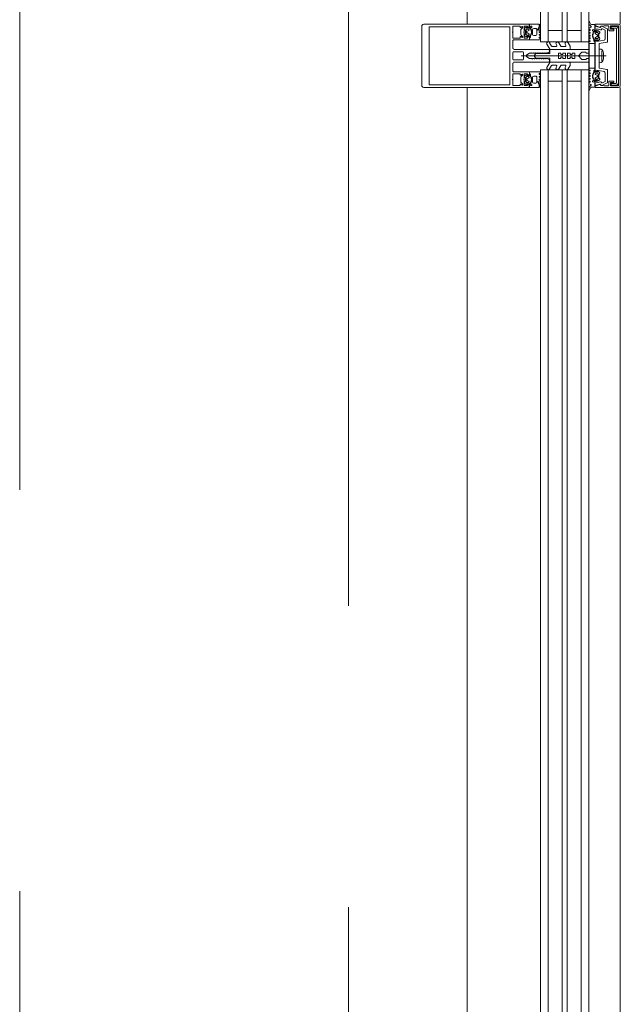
# Model space of a CAD drawing. Header units: centimetres. Extents: x -2424 to 2319, y 5 to 3760.
# Tile 58 of 117: x -613 to -565, y 1605 to 1683. Entities that reach past the tile are written whole.
import ezdxf

# ---------------------------------------------------------------- set-up
doc = ezdxf.new("R2010")
doc.units = ezdxf.units.CM
doc.linetypes.add('Hidden', pattern=[71.4375, 47.625, -23.8125])
doc.linetypes.add('Oś', pattern=[222.25, 127, -31.75, 31.75, -31.75])
for name, color, linetype, lineweight in [('A-DETL', 90, 'Continuous', 9), ('A-DETL-GENF', 92, 'Continuous', 9), ('A-GLAZ-CURT', 52, 'Continuous', 13), ('A-GLAZ-CWMG', 51, 'Continuous', 13), ('S-GRID', 1, 'Continuous', 13)]:
    doc.layers.add(name, color=color, linetype=linetype, lineweight=lineweight)

msp = doc.modelspace()

# ---------------------------------------------------------------- linework, layer by layer
at = {"layer": 'A-DETL', "color": 251, "linetype": 'Hidden', "lineweight": 9}
msp.add_line((-586.623, 1827.326), (-586.623, 1391.326), dxfattribs=at)
at = {"layer": 'A-DETL-GENF', "color": 251, "lineweight": 9, "extrusion": (0, 0, -1)}
for p, q in [((-580.823, 1677.976), (-580.823, 1682.676)), ((-580.673, 1682.826), (-579.291, 1682.826)), ((-579.823, 1682.826), (-574.163, 1682.826)), ((-579.767, 1682.616), (-574.163, 1682.616)), ((-572.675, 1682.502), (-572.577, 1682.584)), ((-572.303, 1682.555), (-572.303, 1682.616)), ((-572.243, 1682.616), (-572.243, 1682.487)), ((-572.182, 1682.553), (-572.133, 1682.581)), ((-571.552, 1682.636), (-571.65, 1682.415)), ((-571.543, 1682.806), (-571.543, 1682.677)), ((-571.513, 1682.681), (-571.513, 1682.742)), ((-571.453, 1682.802), (-571.443, 1682.802)), ((-567.622, 1682.925), (-567.622, 1683.013)), ((-567.606, 1682.501), (-567.453, 1682.588)), ((-566.589, 1682.67), (-566.162, 1682.471)), ((-566.033, 1682.646), (-566.033, 1682.366)), ((-565.123, 1677.976), (-565.123, 1682.676)), ((-572.993, 1682.373), (-572.993, 1682.039)), ((-572.858, 1682.55), (-572.964, 1682.444)), ((-572.964, 1681.968), (-572.858, 1681.862)), ((-572.577, 1681.828), (-572.675, 1681.909)), ((-572.623, 1682.091), (-572.623, 1682.321)), ((-572.563, 1682.276), (-572.563, 1682.396)), ((-572.563, 1682.016), (-572.563, 1682.136)), ((-572.358, 1682.342), (-572.518, 1682.25)), ((-572.518, 1682.162), (-572.358, 1682.069)), ((-572.513, 1682.446), (-572.393, 1682.446)), ((-572.393, 1681.966), (-572.513, 1681.966)), ((-572.343, 1682.396), (-572.343, 1682.368)), ((-572.343, 1682.043), (-572.343, 1682.016)), ((-572.303, 1681.79), (-572.303, 1681.855)), ((-572.185, 1682.433), (-572.2, 1682.434)), ((-572.191, 1681.971), (-572.198, 1681.985)), ((-572.179, 1682.028), (-572.159, 1682.033)), ((-572.174, 1682.373), (-572.163, 1682.392)), ((-572.143, 1682.323), (-572.156, 1682.328)), ((-572.144, 1682.082), (-572.154, 1682.093)), ((-572.146, 1682.141), (-572.129, 1682.151)), ((-572.145, 1682.259), (-572.131, 1682.273)), ((-572.128, 1682.203), (-572.14, 1682.21)), ((-572.063, 1682.026), (-572.063, 1682.386)), ((-571.963, 1682.486), (-571.813, 1682.486)), ((-571.813, 1681.926), (-571.963, 1681.926)), ((-571.713, 1682.386), (-571.713, 1682.026)), ((-571.438, 1682.07), (-571.523, 1682.021)), ((-571.523, 1681.95), (-571.438, 1681.902)), ((-571.438, 1681.85), (-571.523, 1681.801)), ((-571.518, 1682.168), (-571.438, 1682.122)), ((-567.521, 1682.399), (-567.606, 1682.449)), ((-567.606, 1682.281), (-567.521, 1682.331)), ((-567.521, 1682.179), (-567.606, 1682.229)), ((-567.606, 1682.061), (-567.521, 1682.111)), ((-567.52, 1681.96), (-567.606, 1682.01)), ((-567.606, 1681.841), (-567.521, 1681.891)), ((-567.52, 1681.739), (-567.606, 1681.79)), ((-567.307, 1681.93), (-567.319, 1681.922)), ((-567.317, 1681.871), (-567.3, 1681.861)), ((-567.316, 1681.993), (-567.302, 1681.979)), ((-567.313, 1682.301), (-567.265, 1682.273)), ((-567.29, 1682.048), (-567.304, 1682.043)), ((-567.292, 1681.813), (-567.302, 1681.802)), ((-567.283, 1682.112), (-567.272, 1682.093)), ((-567.247, 1682.154), (-567.261, 1682.153)), ((-567.203, 1682.207), (-567.203, 1682.336)), ((-567.143, 1682.336), (-567.143, 1682.275)), ((-567.103, 1682.116), (-567.103, 1682.088)), ((-567.088, 1682.062), (-566.928, 1681.97)), ((-566.928, 1681.882), (-567.088, 1681.789)), ((-566.933, 1682.166), (-567.053, 1682.166)), ((-566.883, 1681.996), (-566.883, 1682.116)), ((-566.883, 1681.736), (-566.883, 1681.856)), ((-566.869, 1682.304), (-566.772, 1682.222)), ((-566.823, 1682.041), (-566.823, 1681.811)), ((-566.371, 1682.381), (-566.534, 1682.457)), ((-566.313, 1681.668), (-566.313, 1682.29)), ((-566.133, 1682.426), (-566.133, 1681.465)), ((-565.429, 1678.191), (-565.429, 1682.461)), ((-565.279, 1682.451), (-565.279, 1678.201)), ((-573.573, 1681.586), (-572.363, 1681.586)), ((-571.523, 1681.73), (-571.438, 1681.681)), ((-570.931, 1681.238), (-570.708, 1680.851)), ((-570.563, 1681.101), (-570.715, 1681.363)), ((-570.194, 1681.076), (-570.52, 1681.076)), ((-570.201, 1681.238), (-570.151, 1681.151)), ((-569.833, 1681.101), (-569.985, 1681.363)), ((-569.469, 1681.076), (-569.79, 1681.076)), ((-569.476, 1681.238), (-569.425, 1681.151)), ((-569.1, 1681.087), (-569.259, 1681.363)), ((-569.093, 1680.876), (-569.093, 1681.062)), ((-567.607, 1681.4), (-567.524, 1681.448)), ((-567.606, 1681.621), (-567.52, 1681.671)), ((-567.525, 1681.522), (-567.606, 1681.57)), ((-567.288, 1681.753), (-567.267, 1681.748)), ((-567.249, 1681.705), (-567.256, 1681.691)), ((-567.143, 1681.575), (-567.143, 1681.51)), ((-567.103, 1681.763), (-567.103, 1681.736)), ((-567.053, 1681.686), (-566.933, 1681.686)), ((-566.772, 1681.629), (-566.869, 1681.548)), ((-566.808, 1681.279), (-566.808, 1680.351)), ((-566.175, 1681.415), (-566.783, 1681.308)), ((-573.623, 1680.596), (-573.623, 1680.056)), ((-572.833, 1680.646), (-573.573, 1680.646)), ((-570.773, 1680.826), (-573.473, 1680.826)), ((-572.951, 1680.326), (-566.23, 1680.326)), ((-572.783, 1680.056), (-572.783, 1680.596)), ((-571.895, 1680.401), (-571.91, 1680.376)), ((-571.895, 1680.251), (-571.91, 1680.276)), ((-571.584, 1680.501), (-571.722, 1680.501)), ((-571.552, 1680.536), (-571.566, 1680.511)), ((-571.52, 1680.511), (-571.535, 1680.536)), ((-570.723, 1680.676), (-570.723, 1680.776)), ((-570.664, 1680.826), (-569.143, 1680.826)), ((-568.125, 1680.626), (-567.91, 1680.626)), ((-566.808, 1680.301), (-566.808, 1679.373)), ((-566.588, 1679.918), (-566.588, 1680.733)), ((-566.44, 1680.551), (-566.44, 1680.101)), ((-573.573, 1680.006), (-572.833, 1680.006)), ((-573.473, 1679.826), (-570.773, 1679.826)), ((-571.584, 1680.151), (-571.722, 1680.151)), ((-571.552, 1680.116), (-571.566, 1680.141)), ((-571.52, 1680.141), (-571.535, 1680.116)), ((-570.931, 1679.413), (-570.708, 1679.801)), ((-570.723, 1679.876), (-570.723, 1679.976)), ((-570.563, 1679.551), (-570.715, 1679.288)), ((-570.664, 1679.826), (-569.143, 1679.826)), ((-570.194, 1679.576), (-570.52, 1679.576)), ((-570.201, 1679.413), (-570.151, 1679.501)), ((-569.833, 1679.551), (-569.985, 1679.288)), ((-569.469, 1679.576), (-569.79, 1679.576)), ((-569.476, 1679.413), (-569.425, 1679.501)), ((-569.1, 1679.564), (-569.259, 1679.288)), ((-569.093, 1679.776), (-569.093, 1679.589)), ((-568.125, 1680.026), (-567.91, 1680.026)), ((-572.363, 1679.066), (-573.573, 1679.066)), ((-572.858, 1678.79), (-572.964, 1678.684)), ((-572.577, 1678.824), (-572.675, 1678.742)), ((-572.393, 1678.686), (-572.513, 1678.686)), ((-572.303, 1678.862), (-572.303, 1678.797)), ((-572.191, 1678.68), (-572.198, 1678.666)), ((-571.813, 1678.726), (-571.963, 1678.726)), ((-571.523, 1678.922), (-571.438, 1678.97)), ((-571.438, 1678.802), (-571.523, 1678.851)), ((-571.523, 1678.701), (-571.438, 1678.75)), ((-567.607, 1679.251), (-567.524, 1679.203)), ((-567.525, 1679.129), (-567.606, 1679.082)), ((-567.606, 1679.03), (-567.52, 1678.98)), ((-567.52, 1678.912), (-567.606, 1678.862)), ((-567.606, 1678.81), (-567.521, 1678.76)), ((-567.52, 1678.692), (-567.606, 1678.642)), ((-567.307, 1678.721), (-567.319, 1678.729)), ((-567.317, 1678.78), (-567.3, 1678.79)), ((-567.316, 1678.658), (-567.302, 1678.672)), ((-567.292, 1678.839), (-567.302, 1678.849)), ((-567.288, 1678.898), (-567.267, 1678.904)), ((-567.249, 1678.946), (-567.256, 1678.96)), ((-567.143, 1679.077), (-567.143, 1679.142)), ((-567.103, 1678.888), (-567.103, 1678.916)), ((-566.928, 1678.77), (-567.088, 1678.862)), ((-567.088, 1678.589), (-566.928, 1678.682)), ((-567.053, 1678.966), (-566.933, 1678.966)), ((-566.883, 1678.916), (-566.883, 1678.796)), ((-566.772, 1679.022), (-566.869, 1679.104)), ((-566.823, 1678.611), (-566.823, 1678.841)), ((-566.783, 1679.343), (-566.175, 1679.236)), ((-566.313, 1678.361), (-566.313, 1678.984)), ((-566.133, 1679.187), (-566.133, 1678.226)), ((-579.823, 1678.036), (-574.163, 1678.036)), ((-572.993, 1678.613), (-572.993, 1678.279)), ((-572.964, 1678.208), (-572.858, 1678.102)), ((-572.675, 1678.149), (-572.577, 1678.068)), ((-572.623, 1678.561), (-572.623, 1678.331)), ((-572.563, 1678.636), (-572.563, 1678.516)), ((-572.563, 1678.376), (-572.563, 1678.256)), ((-572.518, 1678.49), (-572.358, 1678.582)), ((-572.358, 1678.309), (-572.518, 1678.402)), ((-572.513, 1678.206), (-572.393, 1678.206)), ((-572.343, 1678.608), (-572.343, 1678.636)), ((-572.343, 1678.256), (-572.343, 1678.283)), ((-572.303, 1678.096), (-572.303, 1678.036)), ((-572.243, 1678.036), (-572.243, 1678.164)), ((-572.185, 1678.219), (-572.2, 1678.218)), ((-572.182, 1678.099), (-572.133, 1678.07)), ((-572.179, 1678.624), (-572.159, 1678.618)), ((-572.174, 1678.278), (-572.163, 1678.26)), ((-572.143, 1678.328), (-572.156, 1678.324)), ((-572.144, 1678.569), (-572.154, 1678.559)), ((-572.146, 1678.51), (-572.129, 1678.5)), ((-572.145, 1678.392), (-572.131, 1678.378)), ((-572.128, 1678.449), (-572.14, 1678.441)), ((-572.063, 1678.626), (-572.063, 1678.266)), ((-571.963, 1678.166), (-571.813, 1678.166)), ((-571.713, 1678.266), (-571.713, 1678.626)), ((-571.552, 1678.016), (-571.65, 1678.237)), ((-571.543, 1677.846), (-571.543, 1677.975)), ((-571.438, 1678.581), (-571.523, 1678.63)), ((-571.518, 1678.483), (-571.438, 1678.529)), ((-571.513, 1677.971), (-571.513, 1677.91)), ((-567.606, 1678.59), (-567.521, 1678.54)), ((-567.521, 1678.472), (-567.606, 1678.422)), ((-567.606, 1678.371), (-567.521, 1678.321)), ((-567.521, 1678.253), (-567.606, 1678.202)), ((-567.606, 1678.15), (-567.453, 1678.063)), ((-567.313, 1678.35), (-567.265, 1678.379)), ((-567.29, 1678.604), (-567.304, 1678.608)), ((-567.283, 1678.54), (-567.272, 1678.558)), ((-567.247, 1678.498), (-567.261, 1678.499)), ((-567.203, 1678.444), (-567.203, 1678.316)), ((-567.143, 1678.316), (-567.143, 1678.376)), ((-567.103, 1678.536), (-567.103, 1678.563)), ((-566.933, 1678.486), (-567.053, 1678.486)), ((-566.883, 1678.656), (-566.883, 1678.536)), ((-566.869, 1678.348), (-566.772, 1678.429)), ((-566.162, 1678.181), (-566.589, 1677.981)), ((-566.534, 1678.195), (-566.371, 1678.271)), ((-566.033, 1678.286), (-566.033, 1678.006)), ((-579.291, 1677.826), (-580.673, 1677.826)), ((-579.823, 1677.826), (-574.163, 1677.826)), ((-571.453, 1677.85), (-571.443, 1677.85)), ((-567.622, 1677.727), (-567.622, 1677.639))]:
    msp.add_line(p, q, dxfattribs=at)
at = {"layer": 'A-DETL-GENF', "color": 251, "lineweight": 9, "extrusion": (0, 0, -1), "flags": 128}
for points in [[(579.291, 1678.036), (580.243, 1678.036), (580.243, 1682.616), (579.291, 1682.616)], [(572.733, 1682.231), (572.733, 1682.676), (572.463, 1682.676), (572.463, 1682.556), (572.403, 1682.556), (572.323, 1682.636), (572.323, 1682.826), (574.002, 1682.826), (574.323, 1682.826)], [(574.323, 1678.036), (574.002, 1678.036), (573.853, 1678.036), (573.853, 1679.206), (573.853, 1681.446), (573.853, 1682.616), (574.002, 1682.616), (574.323, 1682.616)], [(573.623, 1682.231), (573.623, 1682.676), (573.053, 1682.676), (573.053, 1682.556), (572.993, 1682.556), (572.929, 1682.62)], [(572.532, 1682.576), (572.503, 1682.526), (572.49, 1682.526)], [(572.303, 1682.676), (572.303, 1682.826), (571.563, 1682.826)], [(567.412, 1682.806), (567.143, 1682.806), (567.143, 1682.396)], [(565.273, 1682.826), (567.123, 1682.826), (567.123, 1682.716), (566.765, 1682.599)], [(566.689, 1682.383), (566.983, 1682.462), (566.983, 1682.276), (567.043, 1682.276), (567.123, 1682.356), (567.123, 1682.676), (566.749, 1682.575)], [(566.622, 1682.666), (566.517, 1682.666), (566.399, 1682.696), (566.084, 1682.696)], [(565.983, 1682.316), (565.633, 1682.316), (565.633, 1682.446), (565.903, 1682.446), (565.903, 1682.696), (565.273, 1682.696), (565.273, 1677.956), (565.903, 1677.956), (565.903, 1678.206), (565.633, 1678.206), (565.633, 1678.336), (565.983, 1678.336)], [(565.479, 1682.511), (565.839, 1682.511), (565.839, 1682.651), (565.479, 1682.651)], [(572.929, 1681.791), (572.993, 1681.856), (573.053, 1681.856), (573.053, 1681.736), (573.623, 1681.736), (573.623, 1682.181)], [(572.313, 1681.636), (572.313, 1681.766), (572.403, 1681.856), (572.463, 1681.856), (572.463, 1681.736), (572.733, 1681.736), (572.733, 1682.181)], [(572.49, 1681.886), (572.503, 1681.886), (572.532, 1681.836)], [(572.243, 1681.931), (572.233, 1681.801), (572.233, 1681.928), (572.218, 1681.928)], [(566.956, 1682.246), (566.943, 1682.246), (566.914, 1682.296)], [(573.623, 1680.976), (573.623, 1681.446), (573.623, 1681.536)], [(571.438, 1681.629), (571.513, 1681.586), (572.303, 1681.586), (572.303, 1681.721)], [(567.143, 1681.441), (567.143, 1681.306), (567.533, 1681.306), (567.607, 1681.348)], [(567.203, 1681.529), (567.203, 1681.651), (567.229, 1681.648), (567.213, 1681.52)], [(566.396, 1679.082), (566.983, 1679.186), (566.983, 1679.076), (567.043, 1679.076), (567.123, 1679.156), (567.123, 1681.496), (567.043, 1681.576), (566.983, 1681.576), (566.983, 1681.466), (566.396, 1681.569)], [(566.914, 1681.556), (566.943, 1681.606), (566.956, 1681.606)], [(572.503, 1680.412), (572.307, 1680.526), (572.207, 1680.526), (572.178, 1680.576), (572.149, 1680.526), (572.027, 1680.526), (571.998, 1680.576), (571.969, 1680.526), (571.847, 1680.526), (571.818, 1680.576), (571.789, 1680.526), (571.667, 1680.526), (571.638, 1680.576), (571.609, 1680.526), (571.487, 1680.526), (571.458, 1680.576), (571.429, 1680.526), (571.307, 1680.526), (571.278, 1680.576), (571.249, 1680.526), (571.127, 1680.526), (571.098, 1680.576), (571.069, 1680.526), (570.947, 1680.526), (570.918, 1680.576), (570.823, 1680.576)], [(570.823, 1680.076), (570.852, 1680.126), (570.974, 1680.126), (571.003, 1680.076), (571.032, 1680.126), (571.154, 1680.126), (571.183, 1680.076), (571.212, 1680.126), (571.334, 1680.126), (571.363, 1680.076), (571.392, 1680.126), (571.514, 1680.126), (571.543, 1680.076), (571.572, 1680.126), (571.694, 1680.126), (571.723, 1680.076), (571.752, 1680.126), (571.874, 1680.126), (571.903, 1680.076), (571.932, 1680.126), (572.054, 1680.126), (572.083, 1680.076), (572.112, 1680.126), (572.307, 1680.126), (572.503, 1680.239)], [(568.201, 1680.59), (568.423, 1680.326), (568.723, 1680.326), (568.723, 1680.526), (568.923, 1680.526), (568.923, 1680.426), (569.089, 1680.426), (569.089, 1680.526), (569.289, 1680.526), (569.289, 1680.326), (569.456, 1680.326), (569.456, 1680.526), (569.656, 1680.526), (569.656, 1680.426), (569.823, 1680.426), (569.823, 1680.526), (570.023, 1680.526), (570.023, 1680.326), (571.923, 1680.326), (570.023, 1680.326), (570.023, 1680.126), (569.823, 1680.126), (569.823, 1680.226), (569.656, 1680.226), (569.656, 1680.126), (569.456, 1680.126), (569.456, 1680.326), (569.289, 1680.326), (569.289, 1680.126), (569.089, 1680.126), (569.089, 1680.226), (568.923, 1680.226), (568.923, 1680.126), (568.723, 1680.126), (568.723, 1680.326), (568.423, 1680.326), (568.201, 1680.061)], [(567.737, 1680.526), (567.623, 1680.526), (567.623, 1680.826), (570.693, 1680.826), (570.693, 1680.501), (571.503, 1680.501)], [(566.649, 1679.806), (566.803, 1679.786), (566.803, 1680.866), (566.649, 1680.846)], [(573.623, 1679.116), (573.623, 1679.206), (573.623, 1679.676)], [(567.737, 1680.126), (567.623, 1680.126), (567.623, 1679.826), (570.693, 1679.826), (570.693, 1680.151), (571.503, 1680.151)], [(573.623, 1678.471), (573.623, 1678.916), (573.053, 1678.916), (573.053, 1678.796), (572.993, 1678.796), (572.929, 1678.86)], [(572.733, 1678.471), (572.733, 1678.916), (572.463, 1678.916), (572.463, 1678.796), (572.403, 1678.796), (572.313, 1678.886), (572.313, 1679.016)], [(572.49, 1678.766), (572.503, 1678.766), (572.532, 1678.816)], [(571.438, 1679.022), (571.513, 1679.066), (572.303, 1679.066), (572.303, 1678.93)], [(572.243, 1678.721), (572.233, 1678.851), (572.233, 1678.724), (572.218, 1678.724)], [(567.143, 1679.21), (567.143, 1679.346), (567.533, 1679.346), (567.607, 1679.303)], [(567.203, 1679.123), (567.203, 1679.001), (567.229, 1679.004), (567.213, 1679.131)], [(566.914, 1679.096), (566.943, 1679.046), (566.956, 1679.046)], [(574.323, 1677.826), (574.002, 1677.826), (572.323, 1677.826), (572.323, 1678.016), (572.403, 1678.096), (572.463, 1678.096), (572.463, 1677.976), (572.733, 1677.976), (572.733, 1678.421)], [(572.929, 1678.031), (572.993, 1678.096), (573.053, 1678.096), (573.053, 1677.976), (573.623, 1677.976), (573.623, 1678.421)], [(572.532, 1678.076), (572.503, 1678.126), (572.49, 1678.126)], [(572.303, 1677.976), (572.303, 1677.826), (571.563, 1677.826)], [(567.412, 1677.846), (567.143, 1677.846), (567.143, 1678.256)], [(566.749, 1678.076), (567.123, 1677.976), (567.123, 1678.296), (567.043, 1678.376), (566.983, 1678.376), (566.983, 1678.189), (566.689, 1678.268)], [(566.765, 1678.052), (567.123, 1677.936), (567.123, 1677.826), (565.273, 1677.826)], [(566.956, 1678.406), (566.943, 1678.406), (566.914, 1678.356)], [(566.083, 1677.956), (566.399, 1677.956), (566.517, 1677.986), (566.622, 1677.986)], [(565.479, 1678.001), (565.839, 1678.001), (565.839, 1678.141), (565.479, 1678.141)]]:
    msp.add_lwpolyline(points, dxfattribs=at)
for points in [[(567.623, 1679.356), (567.623, 1681.296), (567.583, 1681.296), (567.583, 1679.356)], [(567.583, 1679.356), (567.583, 1681.296), (567.133, 1681.296), (567.133, 1679.356)]]:
    msp.add_lwpolyline(points, close=True, dxfattribs=at)
at = {"layer": 'A-DETL-GENF', "color": 251, "lineweight": 9, "extrusion": (0, 0, -1)}
for centre, radius, start, end in [((580.673, 1682.676), 0.15, 0, 90), ((572.893, 1682.585), 0.05, 45, 225), ((572.558, 1682.561), 0.03, 50.00808, 149.99285), ((572.303, 1682.646), 0.03, 89.99777, 269.99777), ((572.178, 1682.616), 0.065, 359.99777, 179.99777), ((572.153, 1682.616), 0.04, 179.99776, 240.00403), ((572.143, 1682.681), 0.63, 179.99813, 208.0699), ((571.563, 1682.806), 0.02, 90.00608, 179.99384), ((571.643, 1682.677), 0.1, 180.0023, 203.99157), ((572.493, 1682.715), 1.07, 180.00664, 206.65796), ((571.453, 1682.742), 0.06, 359.9876, 90.01014), ((571.443, 1682.782), 0.02, 89.95979, 180.02046), ((567.592, 1683.013), 0.03, 359.9022, 171.64334), ((567.422, 1682.925), 0.2, 350.45454, 359.9022), ((567.332, 1682.94), 0.291, 295.36369, 350.45454), ((567.28, 1683.059), 0.286, 297.59211, 351.64334), ((567.478, 1682.632), 0.05, 115.36369, 240.16485), ((566.743, 1682.666), 0.07, 210.00644, 288), ((566.733, 1682.633), 0.06, 188.44171, 285), ((566.622, 1682.596), 0.07, 30.00644, 90), ((566.615, 1682.616), 0.06, 8.44171, 115), ((566.084, 1682.645), 0.0512, 90.57094, 178.64822), ((565.478, 1682.451), 0.2, 89.97179, 180.0352), ((565.273, 1682.676), 0.15, 89.99376, 180.0062), ((573.618, 1682.206), 0.0256, 282.68038, 77.31962), ((572.893, 1682.373), 0.1, 0, 45), ((572.893, 1682.039), 0.1, 315, 0), ((572.893, 1681.826), 0.05, 135, 315), ((572.728, 1682.206), 0.0256, 282.68038, 77.31962), ((572.623, 1682.441), 0.08, 292.61338, 50.0011), ((572.623, 1681.971), 0.08, 310.00084, 67.37501), ((572.673, 1682.321), 0.05, 112.62016, 179.99744), ((572.673, 1682.091), 0.05, 179.99658, 247.37691), ((572.558, 1681.851), 0.03, 209.99606, 310.00909), ((572.513, 1682.396), 0.05, 359.98769, 90.00786), ((572.533, 1682.276), 0.03, 239.99533, 0.00419), ((572.533, 1682.136), 0.03, 359.99649, 119.99508), ((572.513, 1682.016), 0.05, 270.00696, 359.98859), ((572.412, 1682.222), 0.314, 75.49565, 104.4999), ((572.412, 1682.19), 0.314, 256.80025, 284.48077), ((572.393, 1682.396), 0.05, 89.98752, 180.00803), ((572.393, 1682.016), 0.05, 180.00681, 269.98874), ((572.373, 1682.368), 0.03, 179.98568, 240.00421), ((572.373, 1682.043), 0.03, 119.99278, 180.00843), ((572.333, 1681.855), 0.03, 76.80025, 179.99777), ((572.333, 1682.556), 0.03, 180.90298, 269.97925), ((572.276, 1681.809), 0.033, 179.99779, 324.90771), ((572.283, 1681.801), 0.05, 179.98893, 262.8241), ((572.193, 1682.487), 0.05, 324.91989, 359.99777), ((572.213, 1681.931), 0.03, 359.99777, 35.83899), ((572.594, 1682.206), 0.44, 144.91989, 215.83899), ((572.132, 1682.466), 0.1, 0.82493, 59.9955), ((572.198, 1682.467), 0.0339, 273.00029, 0.81949), ((572.218, 1681.958), 0.03, 153.00676, 269.9866), ((572.171, 1681.999), 0.03, 333.00095, 74.9963), ((572.187, 1682.406), 0.0272, 93.01247, 209.98678), ((572.147, 1682.358), 0.0316, 288.00109, 29.99075), ((572.131, 1682.114), 0.0316, 318.0004, 59.99518), ((572.167, 1682.062), 0.03, 137.99493, 255.0023), ((572.123, 1682.237), 0.0316, 302.98734, 45.00678), ((572.152, 1682.295), 0.03, 107.99688, 224.99724), ((572.144, 1682.177), 0.03, 122.99923, 239.99752), ((571.963, 1682.386), 0.1, 359.99777, 89.99777), ((571.963, 1682.026), 0.1, 269.99777, 359.99777), ((571.813, 1682.386), 0.1, 89.99777, 179.99777), ((571.813, 1682.026), 0.1, 179.99777, 269.99777), ((571.618, 1682.401), 0.035, 208.07257, 23.99619), ((571.491, 1682.212), 0.051, 301.80471, 26.6592), ((571.502, 1681.986), 0.041, 299.99628, 59.99927), ((571.502, 1681.765), 0.041, 300.003, 59.99255), ((571.453, 1682.096), 0.03, 119.99417, 240.00137), ((571.453, 1681.876), 0.03, 119.99417, 240.00137), ((567.591, 1682.475), 0.03, 300.71536, 60.16485), ((567.591, 1682.255), 0.03, 300.58867, 59.53464), ((567.591, 1682.035), 0.03, 300.14481, 59.53463), ((567.591, 1681.815), 0.03, 300.34487, 59.53462), ((567.545, 1682.365), 0.0417, 125.13204, 234.86796), ((567.545, 1682.145), 0.0415, 125.01205, 234.98795), ((567.547, 1681.926), 0.043, 127.84365, 233.82344), ((567.268, 1682.336), 0.065, 0, 180), ((567.293, 1682.336), 0.04, 299.99374, 0.00001), ((567.302, 1681.897), 0.03, 300.00025, 56.99854), ((567.294, 1682.015), 0.03, 315.00054, 72.0009), ((566.852, 1681.926), 0.44, 324.15879, 35.07788), ((567.28, 1681.782), 0.03, 284.99548, 42.00284), ((567.324, 1681.957), 0.0316, 134.99099, 237.01044), ((567.316, 1681.834), 0.0316, 120.00259, 221.99738), ((567.3, 1682.078), 0.0316, 150.00703, 251.99669), ((567.26, 1682.126), 0.0272, 330.01099, 86.9853), ((567.315, 1682.186), 0.1, 120.00227, 179.17284), ((567.248, 1682.187), 0.0339, 179.17829, 266.99749), ((567.253, 1682.207), 0.05, 180, 215.07788), ((567.143, 1682.366), 0.03, 270, 90), ((567.113, 1682.276), 0.03, 270.01852, 359.09479), ((567.035, 1681.942), 0.314, 75.49788, 104.50212), ((567.053, 1682.116), 0.05, 359.98974, 90.01026), ((567.073, 1682.088), 0.03, 299.99356, 0.01209), ((567.073, 1681.763), 0.03, 359.98935, 60.005), ((566.933, 1682.116), 0.05, 89.98992, 180.01008), ((566.913, 1681.996), 0.03, 179.99358, 300.00244), ((566.913, 1681.856), 0.03, 60.00269, 180.00128), ((566.888, 1682.281), 0.03, 30.00493, 129.98969), ((566.773, 1682.041), 0.05, 0.00034, 67.37761), ((566.773, 1681.811), 0.05, 292.62086, 0.00119), ((566.823, 1682.161), 0.08, 129.99668, 247.38439), ((566.673, 1682.441), 0.06, 198.81925, 285), ((566.56, 1682.403), 0.06, 18.81925, 115), ((566.413, 1682.29), 0.1, 115, 180), ((566.183, 1682.426), 0.05, 115, 180), ((565.983, 1682.366), 0.05, 270.00001, 0.0001), ((565.479, 1682.461), 0.0499, 89.87955, 180.02248), ((573.573, 1681.536), 0.05, 0, 90), ((572.363, 1681.636), 0.05, 180, 270), ((572.273, 1681.721), 0.03, 0.00076, 82.80928), ((571.453, 1681.655), 0.03, 119.99417, 240.00137), ((570.823, 1681.301), 0.125, 330, 150), ((570.52, 1681.126), 0.05, 270, 330), ((570.093, 1681.301), 0.125, 330, 150), ((570.194, 1681.126), 0.05, 150, 270), ((569.79, 1681.126), 0.05, 270, 330), ((569.367, 1681.301), 0.125, 330, 150), ((569.469, 1681.126), 0.05, 150, 270), ((569.143, 1681.062), 0.05, 150, 180), ((567.592, 1681.374), 0.03, 299.79649, 60.13199), ((567.591, 1681.595), 0.03, 300.34457, 59.76853), ((567.544, 1681.485), 0.0416, 116.95413, 241.56801), ((567.545, 1681.705), 0.0419, 125.46653, 234.69988), ((567.275, 1681.719), 0.03, 105.00147, 206.99683), ((567.229, 1681.678), 0.03, 270.01117, 26.99101), ((567.163, 1681.52), 0.05, 277.17367, 0.00885), ((567.233, 1681.651), 0.03, 144.15879, 180), ((567.17, 1681.529), 0.033, 215.09006, 359.99998), ((567.173, 1681.441), 0.03, 97.1885, 179.99701), ((567.113, 1681.575), 0.03, 0, 103.19753), ((567.035, 1681.91), 0.314, 255.517, 283.19753), ((567.053, 1681.736), 0.05, 270.00904, 359.99096), ((566.933, 1681.736), 0.05, 180.00918, 269.99082), ((566.888, 1681.571), 0.03, 229.98868, 330.00171), ((566.778, 1681.279), 0.03, 0, 80), ((566.823, 1681.691), 0.08, 112.62277, 229.99694), ((566.413, 1681.668), 0.1, 180, 260), ((566.183, 1681.465), 0.05, 180, 260), ((573.473, 1680.976), 0.15, 270, 0), ((573.573, 1680.596), 0.05, 0, 90), ((572.833, 1680.596), 0.05, 90, 180), ((572.453, 1680.326), 0.1, 300, 60), ((571.823, 1680.326), 0.1, 0, 30), ((571.823, 1680.326), 0.1, 330, 0), ((571.722, 1680.301), 0.2, 30, 90), ((571.722, 1680.351), 0.2, 270, 330), ((571.584, 1680.521), 0.02, 210.03025, 270), ((571.543, 1680.531), 0.01, 30.03025, 149.98023), ((571.503, 1680.521), 0.02, 270, 329.98023), ((570.823, 1680.676), 0.1, 180, 270), ((570.773, 1680.776), 0.05, 90, 180), ((570.664, 1680.876), 0.05, 270, 330), ((569.143, 1680.876), 0.05, 180, 270), ((568.125, 1680.526), 0.1, 40, 90), ((567.91, 1680.526), 0.1, 90, 150), ((567.737, 1680.626), 0.1, 270, 330), ((566.803, 1680.326), 0.0256, 282.68038, 77.31962), ((566.702, 1680.632), 0.22, 103.97065, 152.72797), ((567.333, 1680.325), 0.921, 153.70777, 165.82838), ((573.573, 1680.056), 0.05, 270, 0), ((573.473, 1679.676), 0.15, 0, 90), ((572.833, 1680.056), 0.05, 180, 270), ((571.584, 1680.131), 0.02, 90, 149.96975), ((571.543, 1680.121), 0.01, 210.01977, 329.96975), ((571.503, 1680.131), 0.02, 30.01977, 90), ((570.823, 1679.976), 0.1, 90, 180), ((570.773, 1679.876), 0.05, 180, 270), ((570.664, 1679.776), 0.05, 30, 90), ((570.52, 1679.526), 0.05, 30, 90), ((570.194, 1679.526), 0.05, 90, 210), ((569.79, 1679.526), 0.05, 30, 90), ((569.469, 1679.526), 0.05, 90, 210), ((569.143, 1679.776), 0.05, 90, 180), ((569.143, 1679.589), 0.05, 180, 210), ((568.125, 1680.126), 0.1, 270, 320), ((567.91, 1680.126), 0.1, 210, 270), ((567.737, 1680.026), 0.1, 30, 90), ((566.702, 1680.019), 0.22, 207.27461, 256.02676), ((567.332, 1680.326), 0.92, 194.16828, 206.29299), ((573.573, 1679.116), 0.05, 270, 0), ((572.893, 1678.613), 0.1, 0, 45), ((572.893, 1678.825), 0.05, 45, 225), ((572.623, 1678.681), 0.08, 292.62499, 49.99916), ((572.558, 1678.801), 0.03, 49.99091, 150.00394), ((572.513, 1678.636), 0.05, 0.01141, 89.99304), ((572.412, 1678.461), 0.314, 75.51923, 103.19975), ((572.393, 1678.636), 0.05, 90.01126, 179.99319), ((572.363, 1679.016), 0.05, 90, 180), ((572.333, 1678.797), 0.03, 180.00223, 283.19975), ((572.273, 1678.93), 0.03, 277.19072, 359.99924), ((572.276, 1678.843), 0.033, 35.09229, 180.00221), ((572.283, 1678.851), 0.05, 97.1759, 180.01107), ((572.213, 1678.721), 0.03, 324.16101, 0.00223), ((572.594, 1678.446), 0.44, 144.16101, 215.08011), ((572.218, 1678.694), 0.03, 90.0134, 206.99324), ((571.963, 1678.626), 0.1, 0.00223, 90.00223), ((571.813, 1678.626), 0.1, 90.00223, 180.00223), ((571.502, 1678.886), 0.041, 300.00745, 59.997), ((571.502, 1678.666), 0.041, 300.00073, 60.00372), ((571.453, 1678.996), 0.03, 119.99863, 240.00583), ((571.453, 1678.776), 0.03, 119.99863, 240.00583), ((570.823, 1679.351), 0.125, 210, 30), ((570.093, 1679.351), 0.125, 210, 30), ((569.367, 1679.351), 0.125, 210, 30), ((567.592, 1679.277), 0.03, 299.86801, 60.20351), ((567.591, 1679.056), 0.03, 300.23147, 59.65543), ((567.591, 1678.836), 0.03, 300.46538, 59.65513), ((567.544, 1679.167), 0.0416, 118.43199, 243.04587), ((567.547, 1678.726), 0.043, 126.17656, 232.15635), ((567.545, 1678.946), 0.0419, 125.30012, 234.53347), ((567.302, 1678.754), 0.03, 303.00146, 59.99975), ((566.852, 1678.726), 0.44, 324.92212, 35.84121), ((567.28, 1678.869), 0.03, 317.99716, 75.00452), ((567.324, 1678.695), 0.0316, 122.98956, 225.00901), ((567.316, 1678.818), 0.0316, 138.00262, 239.99741), ((567.275, 1678.933), 0.03, 153.00317, 254.99853), ((567.229, 1678.974), 0.03, 333.00899, 89.98883), ((567.163, 1679.131), 0.05, 359.99115, 82.82633), ((567.233, 1679.001), 0.03, 180, 215.84121), ((567.17, 1679.123), 0.033, 0.00002, 144.90994), ((567.173, 1679.21), 0.03, 180.00299, 262.8115), ((567.113, 1679.077), 0.03, 256.80247, 0), ((567.035, 1678.741), 0.314, 76.80247, 104.483), ((567.053, 1678.916), 0.05, 0.00904, 89.99096), ((567.073, 1678.888), 0.03, 299.995, 0.01065), ((566.933, 1678.916), 0.05, 90.00918, 179.99082), ((566.913, 1678.796), 0.03, 179.99872, 299.99731), ((566.913, 1678.656), 0.03, 59.99756, 180.00642), ((566.888, 1679.081), 0.03, 29.99829, 130.01132), ((566.773, 1678.841), 0.05, 359.99881, 67.37914), ((566.778, 1679.373), 0.03, 280, 0), ((566.823, 1678.961), 0.08, 130.00306, 247.37723), ((566.413, 1678.984), 0.1, 100, 180), ((566.183, 1679.187), 0.05, 100, 180), ((580.673, 1677.976), 0.15, 270, 0), ((573.618, 1678.446), 0.0256, 282.68038, 77.31962), ((572.893, 1678.279), 0.1, 315, 0), ((572.893, 1678.066), 0.05, 135, 315), ((572.728, 1678.446), 0.0256, 282.68038, 77.31962), ((572.623, 1678.211), 0.08, 309.9989, 67.38662), ((572.673, 1678.561), 0.05, 112.62309, 180.00342), ((572.673, 1678.331), 0.05, 180.00256, 247.37984), ((572.558, 1678.091), 0.03, 210.00715, 309.99192), ((572.533, 1678.516), 0.03, 240.00492, 0.00351), ((572.533, 1678.376), 0.03, 359.99581, 120.00467), ((572.513, 1678.256), 0.05, 269.99214, 0.01231), ((572.412, 1678.43), 0.314, 255.5001, 284.50435), ((572.393, 1678.256), 0.05, 179.99197, 270.01248), ((572.373, 1678.608), 0.03, 179.99157, 240.00722), ((572.373, 1678.283), 0.03, 119.99579, 180.01432), ((572.333, 1678.096), 0.03, 90.02075, 179.09702), ((572.303, 1678.006), 0.03, 90.00223, 270.00223), ((572.193, 1678.164), 0.05, 0.00223, 35.08011), ((572.178, 1678.036), 0.065, 180.00223, 0.00223), ((572.198, 1678.184), 0.0339, 359.18051, 86.99971), ((572.132, 1678.185), 0.1, 300.0045, 359.17507), ((572.171, 1678.653), 0.03, 285.0037, 26.99905), ((572.187, 1678.246), 0.0272, 150.01322, 266.98753), ((572.147, 1678.294), 0.0316, 330.00925, 71.99891), ((572.131, 1678.538), 0.0316, 300.00482, 41.9996), ((572.167, 1678.589), 0.03, 104.9977, 222.00507), ((572.123, 1678.415), 0.0316, 314.99322, 57.01266), ((572.152, 1678.357), 0.03, 135.00276, 252.00312), ((572.153, 1678.036), 0.04, 119.99597, 180.00224), ((572.144, 1678.474), 0.03, 120.00248, 237.00077), ((571.963, 1678.266), 0.1, 270.00223, 0.00223), ((571.813, 1678.266), 0.1, 180.00223, 270.00223), ((571.618, 1678.251), 0.035, 336.00381, 151.92743), ((572.143, 1677.971), 0.63, 151.9301, 180.00187), ((571.643, 1677.975), 0.1, 156.00843, 179.9977), ((571.491, 1678.44), 0.051, 333.3408, 58.19529), ((572.493, 1677.937), 1.07, 153.34204, 179.99336), ((571.453, 1677.91), 0.06, 269.98986, 0.0124), ((571.453, 1678.555), 0.03, 119.99863, 240.00583), ((567.591, 1678.616), 0.03, 300.46537, 59.85519), ((567.591, 1678.396), 0.03, 300.46536, 59.41133), ((567.591, 1678.176), 0.03, 299.83515, 59.28464), ((567.332, 1677.711), 0.291, 9.54546, 64.63631), ((567.545, 1678.506), 0.0415, 125.01205, 234.98795), ((567.545, 1678.287), 0.0417, 125.13204, 234.86796), ((567.478, 1678.02), 0.05, 119.83515, 244.63631), ((567.293, 1678.316), 0.04, 359.99999, 60.00626), ((567.268, 1678.316), 0.065, 180, 0), ((567.294, 1678.637), 0.03, 287.9991, 44.99946), ((567.3, 1678.574), 0.0316, 108.00331, 209.99297), ((567.26, 1678.526), 0.0272, 273.0147, 29.98901), ((567.315, 1678.465), 0.1, 180.82716, 239.99773), ((567.248, 1678.464), 0.0339, 93.00251, 180.82171), ((567.253, 1678.444), 0.05, 144.92212, 180), ((567.143, 1678.286), 0.03, 270, 90), ((567.113, 1678.376), 0.03, 0.90521, 89.98148), ((567.035, 1678.71), 0.314, 255.49788, 284.50212), ((567.073, 1678.563), 0.03, 359.98791, 60.00644), ((567.053, 1678.536), 0.05, 269.98974, 0.01026), ((566.933, 1678.536), 0.05, 179.98992, 270.01008), ((566.888, 1678.371), 0.03, 230.01031, 329.99507), ((566.773, 1678.611), 0.05, 292.62239, 359.99966), ((566.823, 1678.491), 0.08, 112.61561, 230.00332), ((566.743, 1677.986), 0.07, 72, 149.99829), ((566.733, 1678.018), 0.06, 75, 171.55829), ((566.673, 1678.21), 0.06, 75, 161.18075), ((566.622, 1678.056), 0.07, 270, 329.99829), ((566.615, 1678.036), 0.06, 245, 351.55829), ((566.56, 1678.249), 0.06, 245, 341.18075), ((566.413, 1678.361), 0.1, 180, 245), ((566.183, 1678.226), 0.05, 180, 245), ((566.083, 1678.006), 0.0498, 179.82624, 270.17354), ((565.983, 1678.286), 0.05, 359.99812, 90.00166), ((565.479, 1678.201), 0.2, 180.02951, 269.97227), ((565.479, 1678.191), 0.0501, 180.08749, 269.93358), ((565.273, 1677.976), 0.15, 180.04937, 269.95063), ((571.563, 1677.846), 0.02, 180.00616, 269.99392), ((571.443, 1677.87), 0.02, 179.97954, 270.04021), ((567.422, 1677.727), 0.2, 0.0978, 9.54546), ((567.592, 1677.639), 0.03, 188.35666, 0.0978), ((567.28, 1677.593), 0.286, 8.35666, 62.40789)]:
    msp.add_arc(centre, radius, start, end, dxfattribs=at)
at = {"layer": 'A-GLAZ-CURT', "color": 251, "lineweight": 9}
for p, q in [((-571.423, 1826.725), (-571.423, 1681.426)), ((-570.823, 1826.725), (-570.823, 1681.426)), ((-569.723, 1826.725), (-569.723, 1681.426)), ((-569.323, 1826.725), (-569.323, 1681.426)), ((-568.223, 1826.725), (-568.223, 1681.426)), ((-567.623, 1681.426), (-567.623, 1826.725)), ((-569.723, 1682.326), (-570.823, 1682.326)), ((-568.223, 1682.326), (-569.323, 1682.326)), ((-571.423, 1681.426), (-567.623, 1681.426)), ((-567.623, 1679.226), (-571.423, 1679.226)), ((-571.423, 1679.226), (-571.423, 1531.426)), ((-570.823, 1679.226), (-570.823, 1531.426)), ((-569.723, 1679.226), (-569.723, 1531.426)), ((-569.323, 1679.226), (-569.323, 1531.426)), ((-568.223, 1679.226), (-568.223, 1531.426)), ((-567.623, 1531.426), (-567.623, 1679.226)), ((-569.723, 1678.326), (-570.823, 1678.326)), ((-568.223, 1678.326), (-569.323, 1678.326))]:
    msp.add_line(p, q, dxfattribs=at)
at = {"layer": 'A-GLAZ-CWMG', "color": 251, "lineweight": 9}
for p, q in [((-577.223, 1825.325), (-577.223, 1682.826)), ((-567.613, 1682.826), (-567.613, 1825.325)), ((-565.123, 1682.826), (-565.123, 1825.325)), ((-577.223, 1677.826), (-577.223, 1532.826)), ((-567.613, 1532.826), (-567.613, 1677.826)), ((-565.123, 1532.826), (-565.123, 1677.826))]:
    msp.add_line(p, q, dxfattribs=at)
at = {"layer": 'S-GRID', "color": 251, "linetype": 'Oś', "lineweight": 9}
msp.add_line((-612.623, 2884.269), (-612.623, 27.126), dxfattribs=at)

doc.saveas('drawing.dxf')
